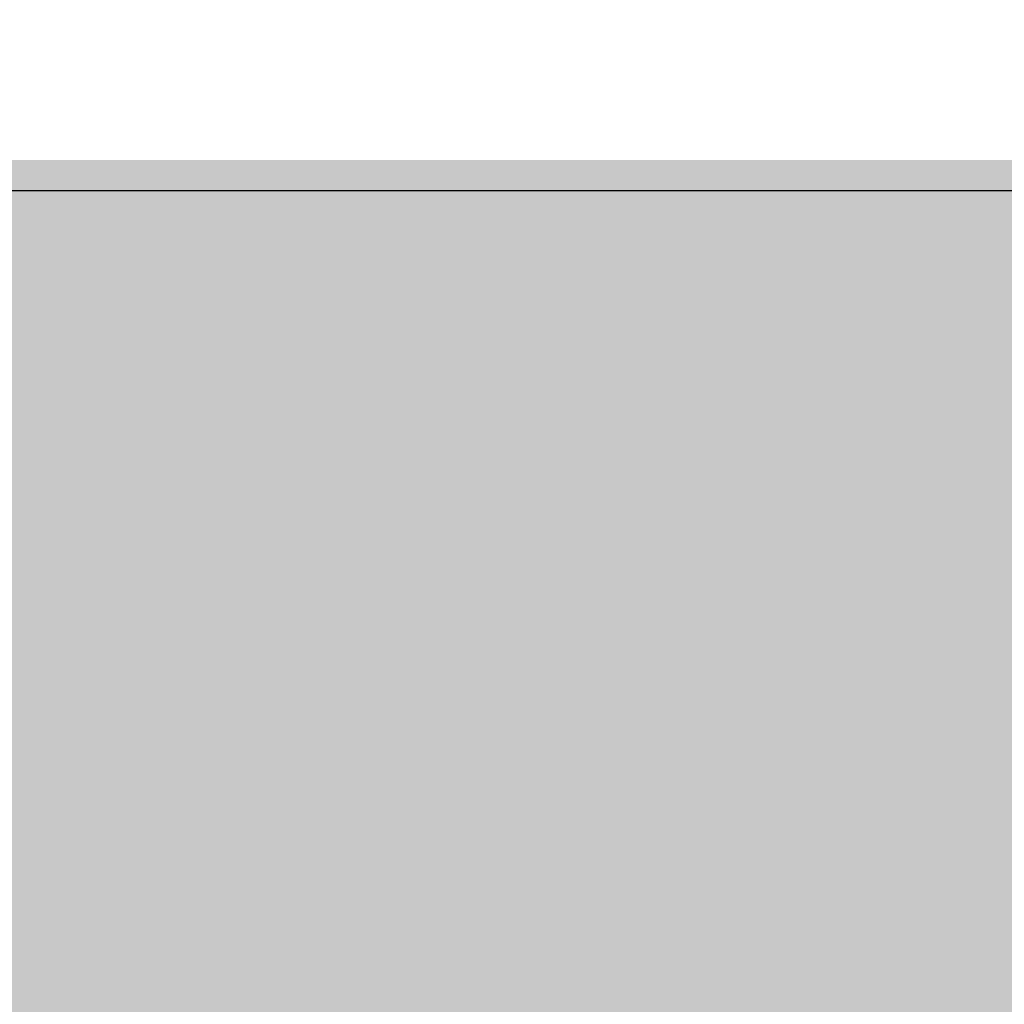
# Model space of a CAD drawing. Header units: millimetres. Extents: x 786 to 42540, y -7760 to 3796.
# Tile 125 of 256: x 21799 to 21927, y -5856 to -5728. Entities that reach past the tile are written whole.
import ezdxf

# ---------------------------------------------------------------- set-up
doc = ezdxf.new("R2010")
doc.units = ezdxf.units.MM
doc.layers.add('A-FLOR', color=7, linetype='Continuous', lineweight=13)
doc.layers.add('A-FLOR-PATT', color=7, linetype='Continuous', lineweight=25)

msp = doc.modelspace()

# ---------------------------------------------------------------- hatches: boundary and pattern name
at = {"layer": 'A-FLOR-PATT', "lineweight": 5}
h = msp.add_hatch(dxfattribs=at)
h.set_pattern_fill('FP_10', color=256, style=0, pattern_type=2)
h.set_pattern_definition([(50, (48694.2, -5700), (291.4942, -25.5022), [30.48, -335.28]), (355, (48694.2, -5700), (-56.389, 305.691), [24.384, -268.224]), (100.451, (48718.5, -5702.12), (235.108, 280.1865), [25.904, -284.944]), (46.184, (48694.2, -5618.72), (433.727, -67.2684), [45.72, -502.92]), (96.636, (48730.35, -5624.33), (379.844, 395.8845), [38.856, -427.416]), (351.184, (48694.2, -5618.7), (379.848, 395.881), [36.576, -402.336]), (21, (48734.85, -5639.04), (242.5828, -163.624), [30.48, -335.28]), (326, (48734.85, -5639.04), (98.883, 294.701), [24.384, -268.224]), (71.451, (48755.06, -5652.68), (341.4672, 131.074), [25.904, -284.944]), (37.5, (48694.21, -5700), (4.9419, 135.28833), [13.411, -251.562, 13.411, -258.877, -269.24]), (37.5, (48694.21, -5700), (4.9419, 135.28833), [-537.261, 13.411, -255.829]), (7.5, (48694.21, -5700), (106.9117, 160.2891), [13.411, -141.834, 13.411, -245.466, -102.616]), (7.5, (48694.21, -5700), (106.9117, 160.2891), [-414.122, 13.411, -89.205]), (327.5, (48603.58, -5700), (216.9455, -9.16625), [13.411, -88.189, 13.411, -303.581, -420.624]), (327.5, (48603.58, -5700), (216.9455, -9.16625), [-418.592, 13.411, -407.213]), (317.5, (48562.94, -5700), (237.0069, 40.6827), [13.411, -118.669, 13.411, -197.104, -298.704]), (317.5, (48562.94, -5700), (237.0069, 40.6827), [-342.595, 13.411, -285.293])])
h.paths.add_polyline_path([(22284.27, -5746), (22284.27, -5618.45), (21296.37, -5627.59), (20634.81, -5627.59), (20634.81, -5746), (21808.48, -5746)])
at = {"layer": 'A-FLOR-PATT', "lineweight": 5, "true_color": 0x515151}
msp.add_hatch(color=251, dxfattribs=at).paths.add_polyline_path([(21808.48, -5750), (22284.27, -5750), (22284.27, -5746), (20634.81, -5746), (20634.81, -5750), (21086.89, -5750)])
at = {"layer": 'A-FLOR-PATT', "lineweight": 5}
h = msp.add_hatch(dxfattribs=at)
h.set_pattern_fill('FP_8', color=256, style=0, pattern_type=2)
h.set_pattern_definition([(45, (48694.21, -5700), (-114.04925, 114.04925), []), (45, (48808.26, -5700), (-114.04925, 114.04925), [201.613, -40.323, 3.353, -36.97])])
h.paths.add_polyline_path([(20634.81, -6000), (37190.27, -6000), (37190.27, -5750), (20634.81, -5750)])

# ---------------------------------------------------------------- linework, layer by layer
at = {"layer": 'A-FLOR', "lineweight": 25}
msp.add_line((37190.27, -5750), (20634.81, -5750), dxfattribs=at)

doc.saveas('drawing.dxf')
